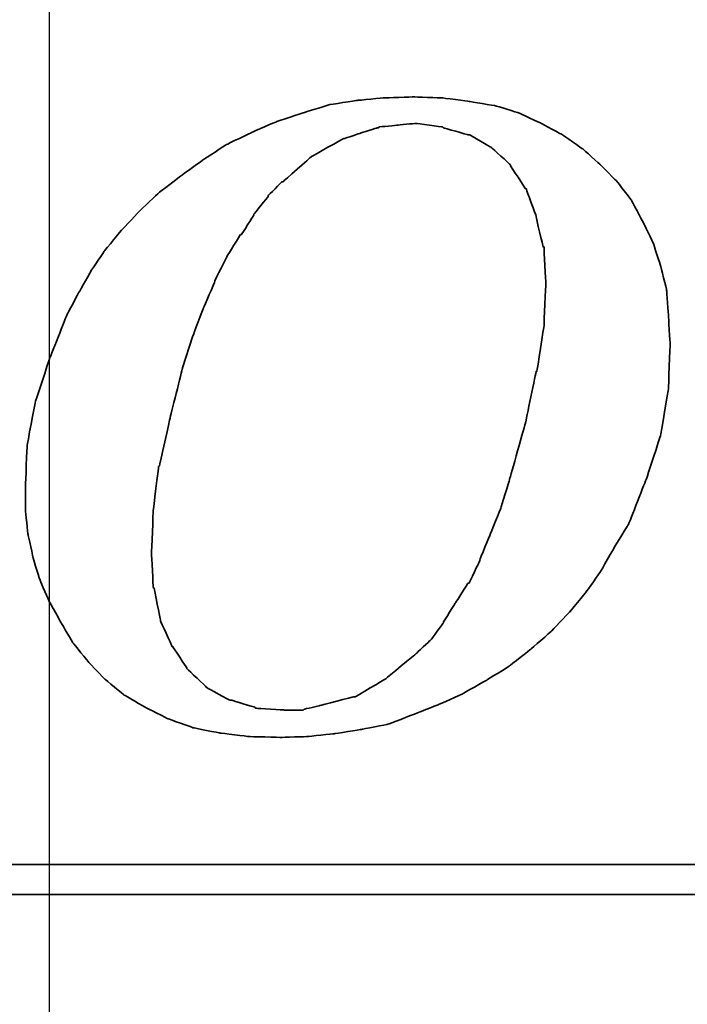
# Model space of a CAD drawing. Header units: millimetres. Extents: x -227 to 3135, y -1502 to 860.
# Tile 44 of 256: x 40.24 to 44.72, y -1476.66 to -1470.06. Entities that reach past the tile are written whole.
import ezdxf

# ---------------------------------------------------------------- set-up
doc = ezdxf.new("R2010")
doc.units = ezdxf.units.MM
doc.layers.add('2', color=7, linetype='CONTINUOUS', true_color=0xffffff)
doc.layers.add('DIM', color=4, linetype='CONTINUOUS')
doc.layers.add('layer 1', color=7, linetype='CONTINUOUS')

# ---------------------------------------------------------------- blocks, each defined once
blk = doc.blocks.new('TBI MOTION logo(完整正式版)')
at = {"layer": 'layer 1', "color": 22, "lineweight": 35}
for points, knots in [([(35.79625, -6.98375), (35.79625, -6.98375), (36.23125, -7.43875), (36.23125, -7.43875), (36.23125, -7.43875), (36.23125, -7.43875), (36.75625, -7.87125), (36.75625, -7.87125), (36.75625, -7.87125), (36.75625, -7.87125), (37.33125, -8.20375), (37.33125, -8.20375), (37.33125, -8.20375), (37.33125, -8.20375), (37.95625, -8.51875), (37.95625, -8.51875), (37.95625, -8.51875), (37.95625, -8.51875), (38.62625, -8.75875), (38.62625, -8.75875), (38.62625, -8.75875), (38.62625, -8.75875), (39.37125, -8.90375), (39.37125, -8.90375), (39.37125, -8.90375), (39.37125, -8.90375), (40.14125, -8.99875), (40.14125, -8.99875), (40.14125, -8.99875), (40.14125, -8.99875), (41.02625, -9.02375), (41.02625, -9.02375), (41.02625, -9.02375), (41.02625, -9.02375), (41.74625, -8.99875), (41.74625, -8.99875), (41.74625, -8.99875), (41.74625, -8.99875), (42.46625, -8.92375), (42.46625, -8.92375), (42.46625, -8.92375), (42.46625, -8.92375), (43.21125, -8.80625), (43.21125, -8.80625), (43.21125, -8.80625), (43.21125, -8.80625), (43.93125, -8.66375), (43.93125, -8.66375), (43.93125, -8.66375), (43.93125, -8.66375), (44.62625, -8.39875), (44.62625, -8.39875), (44.62625, -8.39875), (44.62625, -8.39875), (45.29625, -8.13375), (45.29625, -8.13375), (45.29625, -8.13375), (45.29625, -8.13375), (45.94625, -7.84375), (45.94625, -7.84375), (45.94625, -7.84375), (45.94625, -7.84375), (46.61625, -7.46375), (46.61625, -7.46375), (46.61625, -7.46375), (46.61625, -7.46375), (47.24125, -7.07875), (47.24125, -7.07875), (47.24125, -7.07875), (47.24125, -7.07875), (47.81625, -6.62375), (47.81625, -6.62375), (47.81625, -6.62375), (47.81625, -6.62375), (48.36875, -6.14375), (48.36875, -6.14375), (48.36875, -6.14375), (48.36875, -6.14375), (48.84625, -5.64125), (48.84625, -5.64125), (48.84625, -5.64125), (48.84625, -5.64125), (49.32625, -5.06375), (49.32625, -5.06375), (49.32625, -5.06375), (49.32625, -5.06375), (49.71125, -4.51374), (49.71125, -4.51374), (49.71125, -4.51374), (49.71125, -4.51374), (50.09625, -3.83874), (50.09625, -3.83874), (50.09625, -3.83874), (50.09625, -3.83874), (50.48125, -3.21374), (50.48125, -3.21374), (50.48125, -3.21374), (50.48125, -3.21374), (50.96125, -1.99125), (50.96125, -1.99125), (50.96125, -1.99125), (50.96125, -1.99125), (51.34375, -0.81875), (51.34375, -0.81875), (51.34375, -0.81875), (51.34375, -0.81875), (51.56125, 0.45624), (51.56125, 0.45624), (51.56125, 0.45624), (51.56125, 0.45624), (51.60625, 1.67624), (51.60625, 1.67624), (51.60625, 1.67624), (51.60625, 1.67624), (51.56125, 2.44625), (51.56125, 2.44625), (51.56125, 2.44625), (51.56125, 2.44625), (51.51125, 3.14125), (51.51125, 3.14125), (51.51125, 3.14125), (51.51125, 3.14125), (51.34375, 3.81125), (51.34375, 3.81125), (51.34375, 3.81125), (51.34375, 3.81125), (51.15125, 4.41125), (51.15125, 4.41125), (51.15125, 4.41125), (51.15125, 4.41125), (50.86125, 5.01125), (50.86125, 5.01125), (50.86125, 5.01125), (50.86125, 5.01125), (50.55125, 5.58875), (50.55125, 5.58875), (50.55125, 5.58875), (50.55125, 5.58875), (50.16625, 6.09125), (50.16625, 6.09125), (50.16625, 6.09125), (50.16625, 6.09125), (49.71125, 6.54875), (49.71125, 6.54875), (49.71125, 6.54875), (49.71125, 6.54875), (49.23125, 6.98125), (49.23125, 6.98125), (49.23125, 6.98125), (49.23125, 6.98125), (48.67875, 7.36625), (48.67875, 7.36625), (48.67875, 7.36625), (48.67875, 7.36625), (48.10375, 7.67625), (48.10375, 7.67625), (48.10375, 7.67625), (48.10375, 7.67625), (47.48125, 7.96375), (47.48125, 7.96375), (47.48125, 7.96375), (47.48125, 7.96375), (46.85625, 8.15625), (46.85625, 8.15625), (46.85625, 8.15625), (46.85625, 8.15625), (46.13625, 8.27624), (46.13625, 8.27624), (46.13625, 8.27624), (46.13625, 8.27624), (45.39125, 8.37125), (45.39125, 8.37125), (45.39125, 8.37125), (45.39125, 8.37125), (44.62625, 8.39624), (44.62625, 8.39624), (44.62625, 8.39624), (44.62625, 8.39624), (43.83625, 8.37125), (43.83625, 8.37125), (43.83625, 8.37125), (43.83625, 8.37125), (43.09125, 8.30125), (43.09125, 8.30125), (43.09125, 8.30125), (43.09125, 8.30125), (42.32125, 8.18125), (42.32125, 8.18125), (42.32125, 8.18125), (42.32125, 8.18125), (41.62875, 7.96375), (41.62875, 7.96375), (41.62875, 7.96375), (41.62875, 7.96375), (40.90625, 7.72625), (40.90625, 7.72625), (40.90625, 7.72625), (40.90625, 7.72625), (40.23624, 7.43625), (40.23624, 7.43625), (40.23624, 7.43625), (40.23624, 7.43625), (39.54124, 7.10125), (39.54124, 7.10125), (39.54124, 7.10125), (39.54124, 7.10125), (38.91625, 6.69125), (38.91625, 6.69125), (38.91625, 6.69125), (38.91625, 6.69125), (38.31625, 6.26125), (38.31625, 6.26125), (38.31625, 6.26125), (38.31625, 6.26125), (37.69125, 5.78125), (37.69125, 5.78125), (37.69125, 5.78125), (37.69125, 5.78125), (37.18625, 5.30125), (37.18625, 5.30125), (37.18625, 5.30125), (37.18625, 5.30125), (36.70625, 4.79624), (36.70625, 4.79624), (36.70625, 4.79624), (36.70625, 4.79624), (36.23125, 4.22125), (36.23125, 4.22125), (36.23125, 4.22125), (36.23125, 4.22125), (35.87124, 3.69375), (35.87124, 3.69375), (35.87124, 3.69375), (35.87124, 3.69375), (35.53125, 3.09125), (35.53125, 3.09125), (35.53125, 3.09125), (35.53125, 3.09125), (35.19875, 2.47125), (35.19875, 2.47125), (35.19875, 2.47125), (35.19875, 2.47125), (34.71625, 1.24625), (34.71625, 1.24625), (34.71625, 1.24625), (34.71625, 1.24625), (34.33125, 0.06874), (34.33125, 0.06874), (34.33125, 0.06874), (34.33125, 0.06874), (34.11625, -1.07875), (34.11625, -1.07875), (34.11625, -1.07875), (34.11625, -1.07875), (34.07125, -2.15875), (34.07125, -2.15875), (34.07125, -2.15875), (34.07125, -2.15875), (34.07125, -2.85375), (34.07125, -2.85375), (34.07125, -2.85375), (34.07125, -2.85375), (34.14125, -3.50375), (34.14125, -3.50375), (34.14125, -3.50375), (34.14125, -3.50375), (34.28625, -4.17375), (34.28625, -4.17375), (34.28625, -4.17375), (34.28625, -4.17375), (34.47625, -4.77624), (34.47625, -4.77624), (34.47625, -4.77624), (34.47625, -4.77624), (34.71625, -5.32625), (34.71625, -5.32625), (34.71625, -5.32625), (34.71625, -5.32625), (35.05375, -5.92875), (35.05375, -5.92875), (35.05375, -5.92875), (35.05375, -5.92875), (35.36375, -6.45375), (35.36375, -6.45375), (35.36375, -6.45375), (35.36375, -6.45375), (35.79625, -6.98375), (35.79625, -6.98375)], [0, 0, 0, 0, 0.01388889, 0.01388889, 0.01388889, 0.0138889, 0.02777778, 0.02777778, 0.02777778, 0.02777779, 0.04166667, 0.04166667, 0.04166667, 0.04166668, 0.05555556, 0.05555556, 0.05555556, 0.05555557, 0.06944444, 0.06944444, 0.06944444, 0.06944445, 0.08333333, 0.08333333, 0.08333333, 0.08333334, 0.09722222, 0.09722222, 0.09722222, 0.09722223, 0.11111111, 0.11111111, 0.11111111, 0.11111112, 0.125, 0.125, 0.125, 0.12500001, 0.13888889, 0.13888889, 0.13888889, 0.1388889, 0.15277778, 0.15277778, 0.15277778, 0.15277779, 0.16666667, 0.16666667, 0.16666667, 0.16666668, 0.18055556, 0.18055556, 0.18055556, 0.18055557, 0.19444444, 0.19444444, 0.19444444, 0.19444445, 0.20833333, 0.20833333, 0.20833333, 0.20833334, 0.22222222, 0.22222222, 0.22222222, 0.22222223, 0.23611111, 0.23611111, 0.23611111, 0.23611112, 0.25, 0.25, 0.25, 0.25000001, 0.26388889, 0.26388889, 0.26388889, 0.2638889, 0.27777778, 0.27777778, 0.27777778, 0.27777779, 0.29166667, 0.29166667, 0.29166667, 0.29166668, 0.30555556, 0.30555556, 0.30555556, 0.30555557, 0.31944444, 0.31944444, 0.31944444, 0.31944445, 0.33333333, 0.33333333, 0.33333333, 0.33333334, 0.34722222, 0.34722222, 0.34722222, 0.34722223, 0.36111111, 0.36111111, 0.36111111, 0.36111112, 0.375, 0.375, 0.375, 0.37500001, 0.38888889, 0.38888889, 0.38888889, 0.3888889, 0.40277778, 0.40277778, 0.40277778, 0.40277779, 0.41666667, 0.41666667, 0.41666667, 0.41666668, 0.43055556, 0.43055556, 0.43055556, 0.43055557, 0.44444444, 0.44444444, 0.44444444, 0.44444445, 0.45833333, 0.45833333, 0.45833333, 0.45833334, 0.47222222, 0.47222222, 0.47222222, 0.47222223, 0.48611111, 0.48611111, 0.48611111, 0.48611112, 0.5, 0.5, 0.5, 0.50000001, 0.51388889, 0.51388889, 0.51388889, 0.5138889, 0.52777778, 0.52777778, 0.52777778, 0.52777779, 0.54166667, 0.54166667, 0.54166667, 0.54166668, 0.55555556, 0.55555556, 0.55555556, 0.55555557, 0.56944444, 0.56944444, 0.56944444, 0.56944445, 0.58333333, 0.58333333, 0.58333333, 0.58333334, 0.59722222, 0.59722222, 0.59722222, 0.59722223, 0.61111111, 0.61111111, 0.61111111, 0.61111112, 0.625, 0.625, 0.625, 0.62500001, 0.63888889, 0.63888889, 0.63888889, 0.6388889, 0.65277778, 0.65277778, 0.65277778, 0.65277779, 0.66666667, 0.66666667, 0.66666667, 0.66666668, 0.68055556, 0.68055556, 0.68055556, 0.68055557, 0.69444444, 0.69444444, 0.69444444, 0.69444445, 0.70833333, 0.70833333, 0.70833333, 0.70833334, 0.72222222, 0.72222222, 0.72222222, 0.72222223, 0.73611111, 0.73611111, 0.73611111, 0.73611112, 0.75, 0.75, 0.75, 0.75000001, 0.76388889, 0.76388889, 0.76388889, 0.7638889, 0.77777778, 0.77777778, 0.77777778, 0.77777779, 0.79166667, 0.79166667, 0.79166667, 0.79166668, 0.80555556, 0.80555556, 0.80555556, 0.80555557, 0.81944444, 0.81944444, 0.81944444, 0.81944445, 0.83333333, 0.83333333, 0.83333333, 0.83333334, 0.84722222, 0.84722222, 0.84722222, 0.84722223, 0.86111111, 0.86111111, 0.86111111, 0.86111112, 0.875, 0.875, 0.875, 0.87500001, 0.88888889, 0.88888889, 0.88888889, 0.8888889, 0.90277778, 0.90277778, 0.90277778, 0.90277779, 0.91666667, 0.91666667, 0.91666667, 0.91666668, 0.93055556, 0.93055556, 0.93055556, 0.93055557, 0.94444444, 0.94444444, 0.94444444, 0.94444445, 0.95833333, 0.95833333, 0.95833333, 0.95833334, 0.97222222, 0.97222222, 0.97222222, 0.97222223, 0.98611111, 0.98611111, 0.98611111, 0.98611112, 1, 1, 1, 1]), ([(38.33875, 1.03124), (38.33875, 1.03124), (38.62625, 1.89625), (38.62625, 1.89625), (38.62625, 1.89625), (38.62625, 1.89625), (38.91625, 2.66375), (38.91625, 2.66375), (38.91625, 2.66375), (38.91625, 2.66375), (39.22625, 3.38125), (39.22625, 3.38125), (39.22625, 3.38125), (39.22625, 3.38125), (39.22625, 3.40624), (39.22625, 3.40624), (39.22625, 3.40624), (39.22625, 3.40624), (39.56124, 4.07624), (39.56124, 4.07624), (39.56124, 4.07624), (39.56124, 4.07624), (39.92125, 4.65125), (39.92125, 4.65125), (39.92125, 4.65125), (39.92125, 4.65125), (39.94625, 4.65125), (39.94625, 4.65125), (39.94625, 4.65125), (39.94625, 4.65125), (40.28125, 5.17875), (40.28125, 5.17875), (40.28125, 5.17875), (40.28125, 5.17875), (40.28125, 5.20375), (40.28125, 5.20375), (40.28125, 5.20375), (40.28125, 5.20375), (40.66875, 5.68625), (40.66875, 5.68625), (40.66875, 5.68625), (40.66875, 5.68625), (40.66875, 5.70625), (40.66875, 5.70625), (40.66875, 5.70625), (40.66875, 5.70625), (41.05124, 6.09125), (41.05124, 6.09125), (41.05124, 6.09125), (41.05124, 6.09125), (41.07625, 6.09125), (41.07625, 6.09125), (41.07625, 6.09125), (41.07625, 6.09125), (41.84125, 6.76625), (41.84125, 6.76625), (41.84125, 6.76625), (41.84125, 6.76625), (41.86625, 6.78625), (41.86625, 6.78625), (41.86625, 6.78625), (41.86625, 6.78625), (42.73125, 7.26624), (42.73125, 7.26624), (42.73125, 7.26624), (42.73125, 7.26624), (42.75625, 7.26624), (42.75625, 7.26624), (42.75625, 7.26624), (42.75625, 7.26624), (43.18625, 7.41125), (43.18625, 7.41125), (43.18625, 7.41125), (43.18625, 7.41125), (43.64125, 7.55625), (43.64125, 7.55625), (43.64125, 7.55625), (43.64125, 7.55625), (43.66625, 7.55625), (43.66625, 7.55625), (43.66625, 7.55625), (43.66625, 7.55625), (43.69125, 7.58124), (43.69125, 7.58124), (43.69125, 7.58124), (43.69125, 7.58124), (44.19125, 7.62625), (44.19125, 7.62625), (44.19125, 7.62625), (44.19125, 7.62625), (44.67125, 7.67625), (44.67125, 7.67625), (44.67125, 7.67625), (44.67125, 7.67625), (44.69625, 7.67625), (44.69625, 7.67625), (44.69625, 7.67625), (44.69625, 7.67625), (45.41875, 7.58124), (45.41875, 7.58124), (45.41875, 7.58124), (45.41875, 7.58124), (45.44125, 7.55625), (45.44125, 7.55625), (45.44125, 7.55625), (45.44125, 7.55625), (46.11125, 7.36625), (46.11125, 7.36625), (46.11125, 7.36625), (46.11125, 7.36625), (46.13625, 7.36625), (46.13625, 7.36625), (46.13625, 7.36625), (46.13625, 7.36625), (46.15875, 7.36625), (46.15875, 7.36625), (46.15875, 7.36625), (46.15875, 7.36625), (46.73625, 7.02624), (46.73625, 7.02624), (46.73625, 7.02624), (46.73625, 7.02624), (46.76125, 7.00624), (46.76125, 7.00624), (46.76125, 7.00624), (46.76125, 7.00624), (47.24125, 6.57124), (47.24125, 6.57124), (47.24125, 6.57124), (47.24125, 6.57124), (47.26625, 6.54875), (47.26625, 6.54875), (47.26625, 6.54875), (47.26625, 6.54875), (47.26625, 6.52375), (47.26625, 6.52375), (47.26625, 6.52375), (47.26625, 6.52375), (47.67375, 5.89875), (47.67375, 5.89875), (47.67375, 5.89875), (47.67375, 5.89875), (47.69625, 5.89875), (47.69625, 5.89875), (47.69625, 5.89875), (47.69625, 5.89875), (47.69625, 5.87625), (47.69625, 5.87625), (47.69625, 5.87625), (47.69625, 5.87625), (47.96125, 5.15625), (47.96125, 5.15625), (47.96125, 5.15625), (47.96125, 5.15625), (47.96125, 5.13125), (47.96125, 5.13125), (47.96125, 5.13125), (47.96125, 5.13125), (48.15125, 4.31875), (48.15125, 4.31875), (48.15125, 4.31875), (48.15125, 4.31875), (48.17625, 4.31875), (48.17625, 4.31875), (48.17625, 4.31875), (48.17625, 4.31875), (48.17625, 4.29125), (48.17625, 4.29125), (48.17625, 4.29125), (48.17625, 4.29125), (48.22625, 3.33125), (48.22625, 3.33125), (48.22625, 3.33125), (48.22625, 3.33125), (48.22625, 3.30875), (48.22625, 3.30875), (48.22625, 3.30875), (48.22625, 3.30875), (48.17625, 2.20624), (48.17625, 2.20624), (48.17625, 2.20624), (48.17625, 2.20624), (48.17625, 2.18124), (48.17625, 2.18124), (48.17625, 2.18124), (48.17625, 2.18124), (47.98375, 0.93624), (47.98375, 0.93624), (47.98375, 0.93624), (47.98375, 0.93624), (47.96125, 0.93624), (47.96125, 0.93624), (47.96125, 0.93624), (47.96125, 0.93624), (47.67375, -0.45874), (47.67375, -0.45874), (47.67375, -0.45874), (47.67375, -0.45874), (47.24125, -1.99125), (47.24125, -1.99125), (47.24125, -1.99125), (47.24125, -1.99125), (47.24125, -2.01874), (47.24125, -2.01874), (47.24125, -2.01874), (47.24125, -2.01874), (47.00125, -2.78375), (47.00125, -2.78375), (47.00125, -2.78375), (47.00125, -2.78375), (46.71125, -3.50375), (46.71125, -3.50375), (46.71125, -3.50375), (46.71125, -3.50375), (46.42625, -4.19875), (46.42625, -4.19875), (46.42625, -4.19875), (46.42625, -4.19875), (46.42625, -4.22375), (46.42625, -4.22375), (46.42625, -4.22375), (46.42625, -4.22375), (46.13625, -4.82374), (46.13625, -4.82374), (46.13625, -4.82374), (46.13625, -4.82374), (46.11125, -4.82374), (46.11125, -4.82374), (46.11125, -4.82374), (46.11125, -4.82374), (45.77625, -5.35125), (45.77625, -5.35125), (45.77625, -5.35125), (45.77625, -5.35125), (45.44125, -5.87875), (45.44125, -5.87875), (45.44125, -5.87875), (45.44125, -5.87875), (45.44125, -5.90375), (45.44125, -5.90375), (45.44125, -5.90375), (45.44125, -5.90375), (45.10625, -6.35875), (45.10625, -6.35875), (45.10625, -6.35875), (45.10625, -6.35875), (45.08125, -6.38375), (45.08125, -6.38375), (45.08125, -6.38375), (45.08125, -6.38375), (44.69625, -6.74375), (44.69625, -6.74375), (44.69625, -6.74375), (44.69625, -6.74375), (43.88375, -7.41625), (43.88375, -7.41625), (43.88375, -7.41625), (43.88375, -7.41625), (43.85625, -7.43875), (43.85625, -7.43875), (43.85625, -7.43875), (43.85625, -7.43875), (43.04125, -7.91875), (43.04125, -7.91875), (43.04125, -7.91875), (43.04125, -7.91875), (43.01625, -7.91875), (43.01625, -7.91875), (43.01625, -7.91875), (43.01625, -7.91875), (42.99625, -7.91875), (42.99625, -7.91875), (42.99625, -7.91875), (42.99625, -7.91875), (42.08125, -8.15875), (42.08125, -8.15875), (42.08125, -8.15875), (42.08125, -8.15875), (41.65125, -8.25625), (41.65125, -8.25625), (41.65125, -8.25625), (41.65125, -8.25625), (41.62875, -8.27875), (41.62875, -8.27875), (41.62875, -8.27875), (41.62875, -8.27875), (41.60125, -8.27875), (41.60125, -8.27875), (41.60125, -8.27875), (41.60125, -8.27875), (41.12125, -8.27875), (41.12125, -8.27875), (41.12125, -8.27875), (41.12125, -8.27875), (40.35624, -8.23125), (40.35624, -8.23125), (40.35624, -8.23125), (40.35624, -8.23125), (40.33125, -8.23125), (40.33125, -8.23125), (40.33125, -8.23125), (40.33125, -8.23125), (40.30625, -8.20375), (40.30625, -8.20375), (40.30625, -8.20375), (40.30625, -8.20375), (39.68375, -8.01375), (39.68375, -8.01375), (39.68375, -8.01375), (39.68375, -8.01375), (39.66124, -8.01375), (39.66124, -8.01375), (39.66124, -8.01375), (39.66124, -8.01375), (39.63625, -8.01375), (39.63625, -8.01375), (39.63625, -8.01375), (39.63625, -8.01375), (39.01125, -7.67875), (39.01125, -7.67875), (39.01125, -7.67875), (39.01125, -7.67875), (38.98875, -7.65375), (38.98875, -7.65375), (38.98875, -7.65375), (38.98875, -7.65375), (38.48625, -7.17375), (38.48625, -7.17375), (38.48625, -7.17375), (38.48625, -7.17375), (38.45875, -7.14875), (38.45875, -7.14875), (38.45875, -7.14875), (38.45875, -7.14875), (38.45875, -7.12875), (38.45875, -7.12875), (38.45875, -7.12875), (38.45875, -7.12875), (38.07625, -6.54875), (38.07625, -6.54875), (38.07625, -6.54875), (38.07625, -6.54875), (38.05125, -6.54875), (38.05125, -6.54875), (38.05125, -6.54875), (38.05125, -6.54875), (38.05125, -6.52875), (38.05125, -6.52875), (38.05125, -6.52875), (38.05125, -6.52875), (37.74125, -5.85375), (37.74125, -5.85375), (37.74125, -5.85375), (37.74125, -5.85375), (37.74125, -5.82875), (37.74125, -5.82875), (37.74125, -5.82875), (37.74125, -5.82875), (37.57375, -4.96875), (37.57375, -4.96875), (37.57375, -4.96875), (37.57375, -4.96875), (37.54625, -4.94375), (37.54625, -4.94375), (37.54625, -4.94375), (37.54625, -4.94375), (37.50125, -4.03375), (37.50125, -4.03375), (37.50125, -4.03375), (37.50125, -4.03375), (37.50125, -4.00875), (37.50125, -4.00875), (37.50125, -4.00875), (37.50125, -4.00875), (37.54625, -2.85375), (37.54625, -2.85375), (37.54625, -2.85375), (37.54625, -2.85375), (37.69125, -1.65875), (37.69125, -1.65875), (37.69125, -1.65875), (37.69125, -1.65875), (37.71624, -1.63375), (37.71624, -1.63375), (37.71624, -1.63375), (37.71624, -1.63375), (38.00375, -0.33875), (38.00375, -0.33875), (38.00375, -0.33875), (38.00375, -0.33875), (38.33875, 1.00624), (38.33875, 1.00624), (38.33875, 1.00624), (38.33875, 1.00624), (38.33875, 1.03124), (38.33875, 1.03124)], [0, 0, 0, 0, 0.01010101, 0.01010101, 0.01010101, 0.01010102, 0.02020202, 0.02020202, 0.02020202, 0.02020203, 0.03030303, 0.03030303, 0.03030303, 0.03030304, 0.04040404, 0.04040404, 0.04040404, 0.04040405, 0.05050505, 0.05050505, 0.05050505, 0.05050506, 0.06060606, 0.06060606, 0.06060606, 0.06060607, 0.07070707, 0.07070707, 0.07070707, 0.07070708, 0.08080808, 0.08080808, 0.08080808, 0.08080809, 0.09090909, 0.09090909, 0.09090909, 0.0909091, 0.1010101, 0.1010101, 0.1010101, 0.10101011, 0.11111111, 0.11111111, 0.11111111, 0.11111112, 0.12121212, 0.12121212, 0.12121212, 0.12121213, 0.13131313, 0.13131313, 0.13131313, 0.13131314, 0.14141414, 0.14141414, 0.14141414, 0.14141415, 0.15151515, 0.15151515, 0.15151515, 0.15151516, 0.16161616, 0.16161616, 0.16161616, 0.16161617, 0.17171717, 0.17171717, 0.17171717, 0.17171718, 0.18181818, 0.18181818, 0.18181818, 0.18181819, 0.19191919, 0.19191919, 0.19191919, 0.1919192, 0.2020202, 0.2020202, 0.2020202, 0.20202021, 0.21212121, 0.21212121, 0.21212121, 0.21212122, 0.22222222, 0.22222222, 0.22222222, 0.22222223, 0.23232323, 0.23232323, 0.23232323, 0.23232324, 0.24242424, 0.24242424, 0.24242424, 0.24242425, 0.25252525, 0.25252525, 0.25252525, 0.25252526, 0.26262626, 0.26262626, 0.26262626, 0.26262627, 0.27272727, 0.27272727, 0.27272727, 0.27272728, 0.28282828, 0.28282828, 0.28282828, 0.28282829, 0.29292929, 0.29292929, 0.29292929, 0.2929293, 0.3030303, 0.3030303, 0.3030303, 0.30303031, 0.31313131, 0.31313131, 0.31313131, 0.31313132, 0.32323232, 0.32323232, 0.32323232, 0.32323233, 0.33333333, 0.33333333, 0.33333333, 0.33333334, 0.34343434, 0.34343434, 0.34343434, 0.34343435, 0.35353535, 0.35353535, 0.35353535, 0.35353536, 0.36363636, 0.36363636, 0.36363636, 0.36363637, 0.37373737, 0.37373737, 0.37373737, 0.37373738, 0.38383838, 0.38383838, 0.38383838, 0.38383839, 0.39393939, 0.39393939, 0.39393939, 0.3939394, 0.4040404, 0.4040404, 0.4040404, 0.40404041, 0.41414141, 0.41414141, 0.41414141, 0.41414142, 0.42424242, 0.42424242, 0.42424242, 0.42424243, 0.43434343, 0.43434343, 0.43434343, 0.43434344, 0.44444444, 0.44444444, 0.44444444, 0.44444445, 0.45454545, 0.45454545, 0.45454545, 0.45454546, 0.46464646, 0.46464646, 0.46464646, 0.46464647, 0.47474747, 0.47474747, 0.47474747, 0.47474748, 0.48484848, 0.48484848, 0.48484848, 0.48484849, 0.49494949, 0.49494949, 0.49494949, 0.4949495, 0.50505051, 0.50505051, 0.50505051, 0.50505052, 0.51515152, 0.51515152, 0.51515152, 0.51515153, 0.52525253, 0.52525253, 0.52525253, 0.52525254, 0.53535354, 0.53535354, 0.53535354, 0.53535355, 0.54545455, 0.54545455, 0.54545455, 0.54545456, 0.55555556, 0.55555556, 0.55555556, 0.55555557, 0.56565657, 0.56565657, 0.56565657, 0.56565658, 0.57575758, 0.57575758, 0.57575758, 0.57575759, 0.58585859, 0.58585859, 0.58585859, 0.5858586, 0.5959596, 0.5959596, 0.5959596, 0.59595961, 0.60606061, 0.60606061, 0.60606061, 0.60606062, 0.61616162, 0.61616162, 0.61616162, 0.61616163, 0.62626263, 0.62626263, 0.62626263, 0.62626264, 0.63636364, 0.63636364, 0.63636364, 0.63636365, 0.64646465, 0.64646465, 0.64646465, 0.64646466, 0.65656566, 0.65656566, 0.65656566, 0.65656567, 0.66666667, 0.66666667, 0.66666667, 0.66666668, 0.67676768, 0.67676768, 0.67676768, 0.67676769, 0.68686869, 0.68686869, 0.68686869, 0.6868687, 0.6969697, 0.6969697, 0.6969697, 0.69696971, 0.70707071, 0.70707071, 0.70707071, 0.70707072, 0.71717172, 0.71717172, 0.71717172, 0.71717173, 0.72727273, 0.72727273, 0.72727273, 0.72727274, 0.73737374, 0.73737374, 0.73737374, 0.73737375, 0.74747475, 0.74747475, 0.74747475, 0.74747476, 0.75757576, 0.75757576, 0.75757576, 0.75757577, 0.76767677, 0.76767677, 0.76767677, 0.76767678, 0.77777778, 0.77777778, 0.77777778, 0.77777779, 0.78787879, 0.78787879, 0.78787879, 0.7878788, 0.7979798, 0.7979798, 0.7979798, 0.79797981, 0.80808081, 0.80808081, 0.80808081, 0.80808082, 0.81818182, 0.81818182, 0.81818182, 0.81818183, 0.82828283, 0.82828283, 0.82828283, 0.82828284, 0.83838384, 0.83838384, 0.83838384, 0.83838385, 0.84848485, 0.84848485, 0.84848485, 0.84848486, 0.85858586, 0.85858586, 0.85858586, 0.85858587, 0.86868687, 0.86868687, 0.86868687, 0.86868688, 0.87878788, 0.87878788, 0.87878788, 0.87878789, 0.88888889, 0.88888889, 0.88888889, 0.8888889, 0.8989899, 0.8989899, 0.8989899, 0.89898991, 0.90909091, 0.90909091, 0.90909091, 0.90909092, 0.91919192, 0.91919192, 0.91919192, 0.91919193, 0.92929293, 0.92929293, 0.92929293, 0.92929294, 0.93939394, 0.93939394, 0.93939394, 0.93939395, 0.94949495, 0.94949495, 0.94949495, 0.94949496, 0.95959596, 0.95959596, 0.95959596, 0.95959597, 0.96969697, 0.96969697, 0.96969697, 0.96969698, 0.97979798, 0.97979798, 0.97979798, 0.97979799, 0.98989899, 0.98989899, 0.98989899, 0.989899, 1, 1, 1, 1]), ([(75.90875, -9.47875), (75.90875, -9.47875), (75.90875, -12.28625), (75.90875, -12.28625), (75.90875, -12.28625), (75.90875, -12.28625), (75.90875, -12.47875), (75.90875, -12.47875), (75.90875, -12.47875), (75.90875, -12.47875), (75.71625, -12.47875), (75.71625, -12.47875), (75.71625, -12.47875), (75.71625, -12.47875), (-88.32875, -12.47875), (-88.32875, -12.47875), (-88.32875, -12.47875), (-88.32875, -12.47875), (-88.32875, -13.29375), (-88.32875, -13.29375), (-88.32875, -13.29375), (-88.32875, -13.29375), (82.89125, -13.29375), (82.89125, -13.29375), (82.89125, -13.29375), (82.89125, -13.29375), (75.90875, -9.47875), (75.90875, -9.47875)], [0, 0, 0, 0, 0.14285714, 0.14285714, 0.14285714, 0.14285715, 0.28571429, 0.28571429, 0.28571429, 0.2857143, 0.42857143, 0.42857143, 0.42857143, 0.42857144, 0.57142857, 0.57142857, 0.57142857, 0.57142858, 0.71428571, 0.71428571, 0.71428571, 0.71428572, 0.85714286, 0.85714286, 0.85714286, 0.85714287, 1, 1, 1, 1])]:
    blk.add_open_spline(points, degree=3, knots=knots, dxfattribs=at)

msp = doc.modelspace()

# ---------------------------------------------------------------- linework, layer by layer
at = {"layer": '2'}
msp.add_line((40.4426, -1491.8628), (40.4426, -1448.7428), dxfattribs=at)

# ---------------------------------------------------------------- block references
at = {"layer": 'DIM', "color": 7, "xscale": 0.246592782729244, "yscale": 0.246592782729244, "zscale": 0.246592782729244}
msp.add_blockref('TBI MOTION logo(完整正式版)', (31.8792, -1472.6464), dxfattribs=at)

doc.saveas('drawing.dxf')
